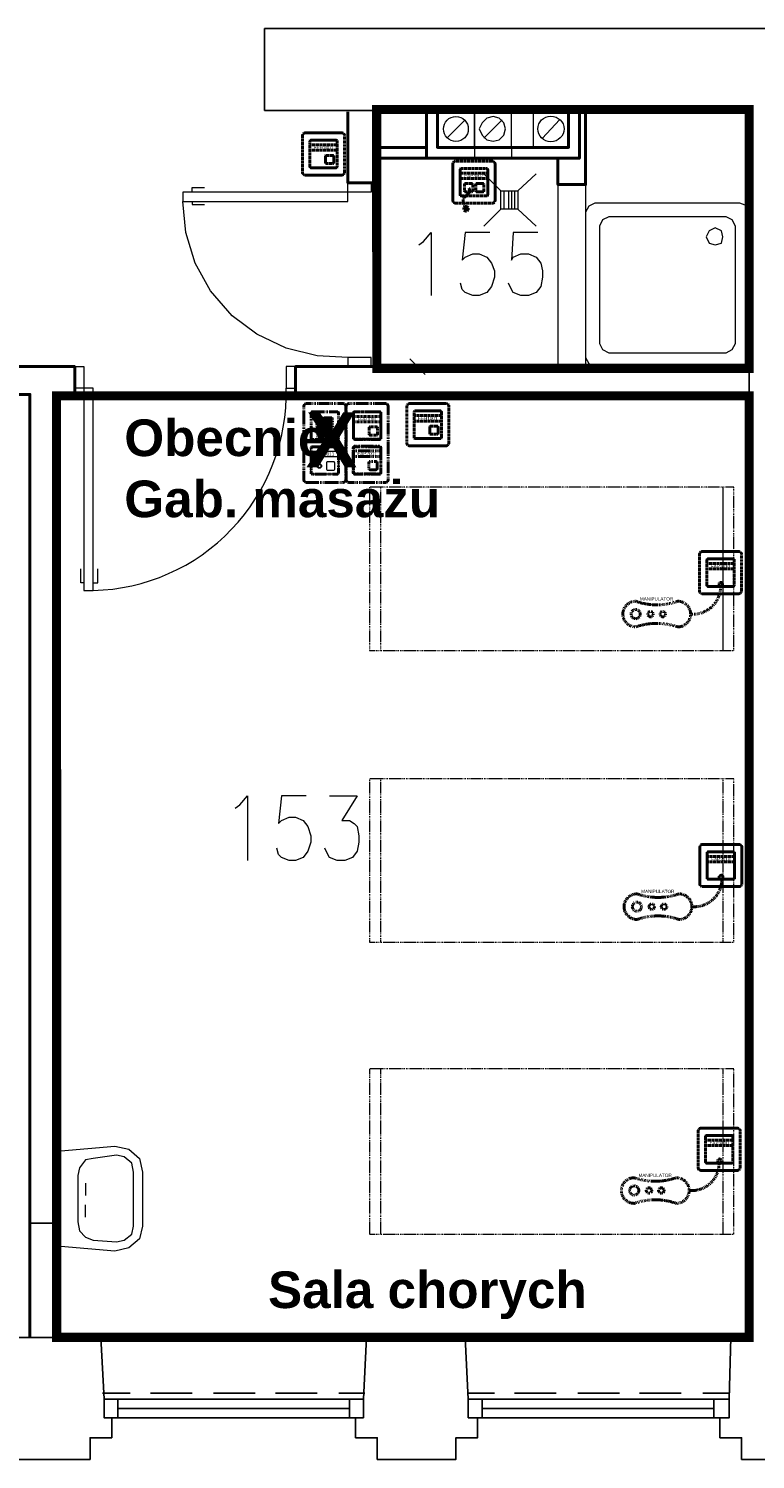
# Model space of a CAD drawing. Header units: millimetres. Extents: x 1 to 17496, y 1 to 30809.
# Tile 88 of 256: x 11693 to 12089, y 12210 to 12991. Entities that reach past the tile are written whole.
import ezdxf
from ezdxf.enums import TextEntityAlignment as Align

# ---------------------------------------------------------------- set-up
doc = ezdxf.new("R2010")
doc.units = ezdxf.units.MM
doc.linetypes.add('BORDER', pattern=[1.75, 0.5, -0.25, 0.5, -0.25, 0, -0.25])
doc.linetypes.add('CENTER', pattern=[2, 1.25, -0.25, 0.25, -0.25])
for name, color, linetype, lineweight in [('0_Przyz_do demontażu', 1, 'CENTER', 40), ('0_Przyz_FAP2001', 1, 'BORDER', 40), ('0_Przyz_FAP3002', 1, 'CENTER', 40), ('0_Przyz_FAP3010', 1, 'CENTER', 40), ('0_Przyz_FEH-1001', 1, 'CENTER', 40), ('0_Przyz_FIM1100', 1, 'BORDER', 40), ('0_Przyz_Manipulator', 1, 'BORDER', 40), ('0_Przyz_opisy pom', 255, 'CENTER', 40), ('0_Przyz_Ramka x4', 1, 'BORDER', 40), ('0_Przyz_Sala chorych', 5, 'BORDER', 40), ('0_Przyz_WC pacjenta', 30, 'CENTER', 40), ('0_Przyz_łóżko', 150, 'BORDER', 40), ('2DE_OBJ_ABB-SIGNAL', 7, 'Continuous', 18)]:
    doc.layers.add(name, color=color, linetype=linetype, lineweight=lineweight)
for name, color, linetype in [('2DE_TXTMARK', 41, 'Continuous'), ('2DE_TXTNUM', 11, 'Continuous'), ('PDF _Geometria', 7, 'Continuous')]:
    doc.layers.add(name, color=color, linetype=linetype)
doc.styles.add('arial', font='arialbd.ttf')
doc.styles.add('CP_ATTR', font='ARIAL.TTF')
doc.styles.add('CP_ELATT', font='ARIAL.TTF')

# ---------------------------------------------------------------- blocks, each defined once
blk = doc.blocks.new('2de_abb_sig_045_1psoxj')
blk.add_lwpolyline([(0, 20), (0, 0, 0.414214), (1.5, -1.5), (21.5, -1.5, 0.414214), (23, 0), (23, 20, 0.414214), (21.5, 21.5), (1.5, 21.5, 0.414214)], format="xyb", close=True)
at = {"flags": 128}
for points in [[(4, 3.1), (4, 16.9)], [(4.6, 17.5), (18.4, 17.5)], [(19, 16.9), (19, 3.1)], [(18.4, 2.5), (4.6, 2.5)]]:
    blk.add_lwpolyline(points, dxfattribs=at)
for centre, start, end in [((4.6, 16.9), 90, 180), ((18.4, 16.9), 0, 90), ((4.6, 3.1), 180, 270), ((18.4, 3.1), 270, 0)]:
    blk.add_arc(centre, 0.6, start, end)
at = {"linetype": 'Continuous', "style": 'CP_ATTR', "flags": 9}
for tag in ['NAME', 'ARTICLE', 'MARK2', 'OTHER1', 'PRODUCT-TYPE', 'ORDER-NO', 'PRODUCER', 'VOLTAGE', 'CURRENT', 'POWER', 'CHARACTER', 'IP', 'OTHER', 'LINK', 'WEIGHT', 'NUMBER', 'GROUP', 'FUNCTION', 'EL-STATUS']:
    blk.add_attdef(tag, text='', height=0.00005, dxfattribs=at).set_placement((0, 0), align=Align.MIDDLE_LEFT)
at = {"layer": '2DE_TXTMARK', "linetype": 'ByBlock', "style": 'CP_ATTR', "width": 0.8, "flags": 8}
blk.add_attdef('MARK1', text='', height=1.8, dxfattribs=at).set_placement((11.5, 27), align=Align.CENTER)
at = {"layer": '2DE_TXTNUM', "style": 'CP_ELATT', "width": 0.8}
blk.add_attdef('TAG', text='', height=2.5, dxfattribs=at).set_placement((11.5, 23), align=Align.CENTER)
blk = doc.blocks.new('2de_abb_sig_012_53oms7o')
at = {"layer": '0_Przyz_FAP3010', "color": 1}
for p, q in [((15, 5), (0, 5)), ((15, 2), (0, 2)), ((6.68, -7.5), (6.68, -5.79)), ((8.63, -7.5), (8.63, -5.79))]:
    blk.add_line(p, q, dxfattribs=at)
at = {"layer": '0_Przyz_FAP3010', "color": 1, "flags": 128}
for points in [[(0, -6.9), (0, 6.9)], [(0.6, 7.5), (14.4, 7.5)], [(15, 6.9), (15, -6.9)], [(14.4, -7.5), (0.6, -7.5)]]:
    blk.add_lwpolyline(points, dxfattribs=at)
at = {"layer": '0_Przyz_FAP3010', "color": 1}
for centre, radius, start, end in [((0.6, 6.9), 0.6, 90, 180), ((14.4, 6.9), 0.6, 0, 90), ((0.6, -6.9), 0.6, 180, 270), ((7.65, -6.54), 1.23, 37.66917, 142.33083), ((14.4, -6.9), 0.6, 270, 0)]:
    blk.add_arc(centre, radius, start, end, dxfattribs=at)
at = {"layer": '0_Przyz_FAP3010', "color": 1, "style": 'CP_ELATT', "width": 0.8}
blk.add_attdef('TAG', text='', height=2.5, dxfattribs=at).set_placement((7.5, 9), align=Align.CENTER)
at = {"layer": '0_Przyz_FAP3010', "color": 1, "linetype": 'ByBlock', "style": 'CP_ATTR', "width": 0.8, "flags": 8}
blk.add_attdef('MARK1', text='', height=1.8, dxfattribs=at).set_placement((7.5, 3.5), align=Align.MIDDLE_CENTER)
at = {"layer": '0_Przyz_FAP3010', "color": 1, "linetype": 'Continuous', "style": 'CP_ATTR', "flags": 9}
for tag in ['NAME', 'ARTICLE', 'MARK2', 'OTHER1', 'PRODUCT-TYPE', 'ORDER-NO', 'PRODUCER', 'VOLTAGE', 'CURRENT', 'POWER', 'CHARACTER', 'IP', 'OTHER', 'LINK', 'WEIGHT', 'NUMBER', 'GROUP', 'FUNCTION', 'EL-STATUS']:
    blk.add_attdef(tag, text='', height=0.00005, dxfattribs=at).set_placement((0, -6.9), align=Align.MIDDLE_LEFT)
blk = doc.blocks.new('2de_abb_sig_011_53jswgj')
blk.add_hatch(color=256).paths.add_polyline_path([(4.43, -14.56, 0.52796), (2.73, -13.39, 1.894083)])
for p, q in [((15, 5), (0, 5)), ((15, 2), (0, 2)), ((2.32, -1.2), (2.32, -4.8)), ((6.38, -0.75), (2.76, -0.75)), ((2.77, -5.25), (6.37, -5.25)), ((4.46, -6.18), (2.81, -7.85)), ((6.82, -4.8), (6.82, -1.2)), ((6.82, -4.35), (6.82, -4.35)), ((8.47, -1.2), (8.47, -4.8)), ((12.53, -0.75), (8.91, -0.75)), ((8.92, -5.25), (12.52, -5.25)), ((12.97, -4.8), (12.97, -1.2)), ((12.97, -4.35), (12.97, -4.35)), ((1.71, -10.8), (3.18, -14.56))]:
    blk.add_line(p, q)
at = {"flags": 128}
for points in [[(0, -6.9), (0, 6.9)], [(0.6, 7.5), (14.4, 7.5)], [(15, 6.9), (15, -6.9)], [(14.4, -7.5), (0.6, -7.5)]]:
    blk.add_lwpolyline(points, dxfattribs=at)
blk.add_circle((3.18, -14.56), 1.25)
for centre, radius, start, end in [((0.6, 6.9), 0.6, 90, 180), ((14.4, 6.9), 0.6, 0, 90), ((0.6, -6.9), 0.6, 180, 270), ((2.77, -1.2), 0.45, 88.75983, 180), ((2.77, -4.8), 0.45, 180, 270), ((2.77, -4.52), 2.36, 315.55137, 40.26904), ((6.37, -1.2), 0.45, 0, 91.24017), ((6.37, -4.8), 0.45, 270, 0), ((8.92, -1.2), 0.45, 88.75983, 180), ((8.92, -4.8), 0.45, 180, 270), ((12.52, -1.2), 0.45, 0, 91.24017), ((12.52, -4.8), 0.45, 270, 0), ((14.4, -6.9), 0.6, 270, 0), ((3.91, -9.94), 2.36, 117.73799, 201.32906)]:
    blk.add_arc(centre, radius, start, end)
at = {"linetype": 'Continuous', "style": 'CP_ATTR', "flags": 9}
for tag in ['NAME', 'ARTICLE', 'MARK2', 'OTHER1', 'PRODUCT-TYPE', 'ORDER-NO', 'PRODUCER', 'VOLTAGE', 'CURRENT', 'POWER', 'CHARACTER', 'IP', 'OTHER', 'LINK', 'WEIGHT', 'NUMBER', 'GROUP', 'FUNCTION', 'EL-STATUS']:
    blk.add_attdef(tag, text='', height=0.00005, dxfattribs=at).set_placement((0, -6.9), align=Align.MIDDLE_LEFT)
at = {"layer": '2DE_TXTMARK', "linetype": 'ByBlock', "style": 'CP_ATTR', "width": 0.8, "flags": 8}
blk.add_attdef('MARK1', text='', height=1.8, dxfattribs=at).set_placement((7.5, 3.5), align=Align.MIDDLE_CENTER)
at = {"layer": '2DE_TXTNUM', "style": 'CP_ELATT', "width": 0.8}
blk.add_attdef('TAG', text='', height=2.5, dxfattribs=at).set_placement((7.5, 9), align=Align.CENTER)
blk = doc.blocks.new('2de_abb_sig_001_fzxmh7f')
for p, q in [((15, 5), (0, 5)), ((15, 2), (0, 2)), ((8.57, -1.2), (8.57, -4.8)), ((12.63, -0.75), (9.01, -0.75)), ((9.02, -5.25), (12.62, -5.25)), ((13.07, -4.8), (13.07, -1.2)), ((13.07, -4.35), (13.07, -4.35))]:
    blk.add_line(p, q)
at = {"flags": 128}
for points in [[(0, -6.9), (0, 6.9)], [(0.6, 7.5), (14.4, 7.5)], [(15, 6.9), (15, -6.9)], [(14.4, -7.5), (0.6, -7.5)]]:
    blk.add_lwpolyline(points, dxfattribs=at)
for centre, radius, start, end in [((0.6, 6.9), 0.6, 90, 180), ((14.4, 6.9), 0.6, 0, 90), ((0.6, -6.9), 0.6, 180, 270), ((9.02, -1.2), 0.45, 88.75983, 180), ((9.02, -4.8), 0.45, 180, 270), ((12.62, -1.2), 0.45, 0, 91.24017), ((12.62, -4.8), 0.45, 270, 0), ((14.4, -6.9), 0.6, 270, 0)]:
    blk.add_arc(centre, radius, start, end)
at = {"linetype": 'Continuous', "style": 'CP_ATTR', "flags": 9}
for tag in ['NAME', 'ARTICLE', 'MARK2', 'OTHER1', 'PRODUCT-TYPE', 'ORDER-NO', 'PRODUCER', 'VOLTAGE', 'CURRENT', 'POWER', 'CHARACTER', 'IP', 'OTHER', 'LINK', 'WEIGHT', 'NUMBER', 'GROUP', 'FUNCTION', 'EL-STATUS']:
    blk.add_attdef(tag, text='', height=0.00005, dxfattribs=at).set_placement((0, -6.9), align=Align.MIDDLE_LEFT)
at = {"layer": '2DE_TXTMARK', "linetype": 'ByBlock', "style": 'CP_ATTR', "width": 0.8, "flags": 8}
blk.add_attdef('MARK1', text='', height=1.8, dxfattribs=at).set_placement((7.5, 3.5), align=Align.MIDDLE_CENTER)
at = {"layer": '2DE_TXTNUM', "style": 'CP_ELATT', "width": 0.8}
blk.add_attdef('TAG', text='', height=2.5, dxfattribs=at).set_placement((7.5, 9), align=Align.CENTER)
blk = doc.blocks.new('2de_abb_sig_n52_f0txfx9')
for centre, radius in [((-46.34, -15.39), 2.5), ((-38.25, -15.39), 1.5), ((-31.53, -15.39), 1.5)]:
    blk.add_circle(centre, radius)
for centre, radius, start, end in [((-15.05, -0.39), 15.06, 265.11181, 1.48602), ((-46.34, -15.39), 7, 90, 270), ((-34.83, 24.3), 34.66, 250.62217, 289.37783), ((-23.33, -15.39), 7, 270, 90), ((-34.83, -55.09), 34.66, 70.62217, 109.37783)]:
    blk.add_arc(centre, radius, start, end)
at = {"linetype": 'Continuous', "style": 'CP_ATTR', "flags": 9}
for tag in ['ARTICLE', 'NAME', 'EL-STATUS', 'FUNCTION', 'GROUP', 'NUMBER', 'WEIGHT', 'LINK', 'OTHER', 'IP', 'CHARACTER', 'POWER', 'CURRENT', 'VOLTAGE', 'PRODUCER', 'ORDER-NO', 'PRODUCT-TYPE', 'OTHER1', 'MARK2']:
    blk.add_attdef(tag, text='', height=0.00005, dxfattribs=at).set_placement((-46.34, -22.39), align=Align.MIDDLE_LEFT)
at = {"layer": '2DE_TXTMARK', "linetype": 'ByBlock', "style": 'CP_ATTR', "width": 0.8, "flags": 8}
blk.add_attdef('MARK1', text='', height=1.8, dxfattribs=at).set_placement((-34.94, -7.09), align=Align.MIDDLE_CENTER)
at = {"layer": '2DE_TXTNUM', "style": 'CP_ELATT', "width": 0.8}
blk.add_attdef('TAG', text='', height=2.5, dxfattribs=at).set_placement((-34.94, -4.09), align=Align.CENTER)
blk = doc.blocks.new('2de_abb_sig_046_18mvjo')
blk.add_lwpolyline([(0, 40), (0, 0, 0.414214), (1.5, -1.5), (21.5, -1.5, 0.414214), (23, 0), (23, 40, 0.414214), (21.5, 41.5), (1.5, 41.5, 0.414214)], format="xyb", close=True)
at = {"flags": 128}
for points in [[(4, 22.6), (4, 36.4)], [(4.6, 37), (18.4, 37)], [(19, 36.4), (19, 22.6)], [(4, 3.6), (4, 17.4)], [(18.4, 22), (4.6, 22)], [(4.6, 18), (18.4, 18)], [(19, 17.4), (19, 3.6)], [(18.4, 3), (4.6, 3)]]:
    blk.add_lwpolyline(points, dxfattribs=at)
for centre, start, end in [((4.6, 36.4), 90, 180), ((18.4, 36.4), 0, 90), ((4.6, 22.6), 180, 270), ((4.6, 17.4), 90, 180), ((18.4, 22.6), 270, 0), ((18.4, 17.4), 0, 90), ((4.6, 3.6), 180, 270), ((18.4, 3.6), 270, 0)]:
    blk.add_arc(centre, 0.6, start, end)
at = {"linetype": 'Continuous', "style": 'CP_ATTR', "flags": 9}
for tag in ['NAME', 'ARTICLE', 'MARK2', 'OTHER1', 'PRODUCT-TYPE', 'ORDER-NO', 'PRODUCER', 'VOLTAGE', 'CURRENT', 'POWER', 'CHARACTER', 'IP', 'OTHER', 'LINK', 'WEIGHT', 'NUMBER', 'GROUP', 'FUNCTION', 'EL-STATUS']:
    blk.add_attdef(tag, text='', height=0.00005, dxfattribs=at).set_placement((0, 0), align=Align.MIDDLE_LEFT)
at = {"layer": '2DE_TXTMARK', "linetype": 'ByBlock', "style": 'CP_ATTR', "width": 0.8, "flags": 8}
blk.add_attdef('MARK1', text='', height=1.8, dxfattribs=at).set_placement((11.5, 47), align=Align.CENTER)
at = {"layer": '2DE_TXTNUM', "style": 'CP_ELATT', "width": 0.8}
blk.add_attdef('TAG', text='', height=2.5, dxfattribs=at).set_placement((11.5, 43), align=Align.CENTER)
blk = doc.blocks.new('2de_abb_sig_006_fzxhx6d')
at = {"flags": 128}
for points in [[(0, -6.9), (0, 6.9)], [(0.6, 7.5), (14.4, 7.5)], [(15, 6.9), (15, -6.9)], [(14.4, -7.5), (0.6, -7.5)]]:
    blk.add_lwpolyline(points, dxfattribs=at)
for points in [[(3.45, 4.27), (11.55, 4.27)], [(11.55, 3.82), (3.45, 3.82)], [(3.45, 3.37), (11.55, 3.37)], [(11.55, 2.92), (3.45, 2.92)], [(3.45, 2.47), (11.55, 2.47)], [(11.55, 2.02), (3.45, 2.02)], [(3.45, 1.57), (11.55, 1.57)], [(11.55, 1.12), (3.45, 1.12)], [(3.45, 0.67), (11.55, 0.67)], [(11.55, 0.22), (3.45, 0.22)], [(3.45, -0.22), (11.55, -0.22)], [(11.55, -0.67), (3.45, -0.67)], [(3.45, -1.12), (11.55, -1.12)], [(11.55, -1.57), (3.45, -1.57)], [(3.45, -2.02), (11.55, -2.02)], [(11.55, -2.47), (3.45, -2.47)], [(3.45, -2.92), (11.55, -2.92)], [(11.55, -3.37), (3.45, -3.37)], [(3.45, -3.82), (11.55, -3.82)], [(11.55, -4.27), (3.45, -4.27)]]:
    blk.add_lwpolyline(points)
for centre, radius, start, end in [((0.6, 6.9), 0.6, 90, 180), ((3.45, 4.05), 0.225, 90, 270), ((3.45, 3.15), 0.225, 90, 270), ((3.45, 2.25), 0.225, 90, 270), ((3.45, 1.35), 0.225, 90, 270), ((3.45, 0.45), 0.225, 90, 270), ((11.55, 4.05), 0.225, 270, 90), ((11.55, 3.15), 0.225, 270, 90), ((11.55, 2.25), 0.225, 270, 90), ((11.55, 1.35), 0.225, 270, 90), ((11.55, 0.45), 0.225, 270, 90), ((14.4, 6.9), 0.6, 0, 90), ((0.6, -6.9), 0.6, 180, 270), ((3.45, -0.45), 0.225, 90, 270), ((3.45, -1.35), 0.225, 90, 270), ((3.45, -2.25), 0.225, 90, 270), ((3.45, -3.15), 0.225, 90, 270), ((3.45, -4.05), 0.225, 90, 270), ((11.55, -0.45), 0.225, 270, 90), ((11.55, -1.35), 0.225, 270, 90), ((11.55, -2.25), 0.225, 270, 90), ((11.55, -3.15), 0.225, 270, 90), ((11.55, -4.05), 0.225, 270, 90), ((14.4, -6.9), 0.6, 270, 0)]:
    blk.add_arc(centre, radius, start, end)
at = {"linetype": 'Continuous', "style": 'CP_ATTR', "flags": 9}
for tag in ['NAME', 'ARTICLE', 'MARK2', 'OTHER1', 'PRODUCT-TYPE', 'ORDER-NO', 'PRODUCER', 'VOLTAGE', 'CURRENT', 'POWER', 'CHARACTER', 'IP', 'OTHER', 'LINK', 'WEIGHT', 'NUMBER', 'GROUP', 'FUNCTION', 'EL-STATUS']:
    blk.add_attdef(tag, text='', height=0.00005, dxfattribs=at).set_placement((0, -6.9), align=Align.MIDDLE_LEFT)
at = {"layer": '2DE_TXTMARK', "linetype": 'ByBlock', "style": 'CP_ATTR', "width": 0.8, "flags": 8}
blk.add_attdef('MARK1', text='', height=1.8, dxfattribs=at).set_placement((7.5, -5.89), align=Align.MIDDLE_CENTER)
at = {"layer": '2DE_TXTNUM', "style": 'CP_ELATT', "width": 0.8}
blk.add_attdef('TAG', text='', height=2.5, dxfattribs=at).set_placement((7.5, 9), align=Align.CENTER)
blk = doc.blocks.new('2de_abb_sig_013_53790e7')
for p, q in [((15, 5), (0, 5)), ((15, 2), (0, 2)), ((8.47, -1.2), (8.47, -4.8)), ((12.53, -0.75), (8.91, -0.75)), ((8.92, -5.25), (12.52, -5.25)), ((12.97, -4.8), (12.97, -1.2)), ((12.97, -4.35), (12.97, -4.35))]:
    blk.add_line(p, q)
at = {"flags": 128}
for points in [[(0, -6.9), (0, 6.9)], [(0.6, 7.5), (14.4, 7.5)], [(15, 6.9), (15, -6.9)], [(14.4, -7.5), (0.6, -7.5)]]:
    blk.add_lwpolyline(points, dxfattribs=at)
at = {"ltscale": 0.2}
for centre, radius in [((4.57, -2.98), 1.25), ((4.57, -3), 0.95)]:
    blk.add_circle(centre, radius, dxfattribs=at)
for centre, radius, start, end in [((0.6, 6.9), 0.6, 90, 180), ((14.4, 6.9), 0.6, 0, 90), ((0.6, -6.9), 0.6, 180, 270), ((8.92, -1.2), 0.45, 88.75983, 180), ((8.92, -4.8), 0.45, 180, 270), ((12.52, -1.2), 0.45, 0, 91.24017), ((12.52, -4.8), 0.45, 270, 0), ((14.4, -6.9), 0.6, 270, 0)]:
    blk.add_arc(centre, radius, start, end)
at = {"linetype": 'Continuous', "style": 'CP_ATTR', "flags": 9}
for tag in ['NAME', 'ARTICLE', 'MARK2', 'OTHER1', 'PRODUCT-TYPE', 'ORDER-NO', 'PRODUCER', 'VOLTAGE', 'CURRENT', 'POWER', 'CHARACTER', 'IP', 'OTHER', 'LINK', 'WEIGHT', 'NUMBER', 'GROUP', 'FUNCTION', 'EL-STATUS']:
    blk.add_attdef(tag, text='', height=0.00005, dxfattribs=at).set_placement((0, -6.9), align=Align.MIDDLE_LEFT)
at = {"layer": '2DE_TXTMARK', "linetype": 'ByBlock', "style": 'CP_ATTR', "width": 0.8, "flags": 8}
blk.add_attdef('MARK1', text='', height=1.8, dxfattribs=at).set_placement((7.5, 3.5), align=Align.MIDDLE_CENTER)
at = {"layer": '2DE_TXTNUM', "style": 'CP_ELATT', "width": 0.8}
blk.add_attdef('TAG', text='', height=2.5, dxfattribs=at).set_placement((7.5, 9), align=Align.CENTER)
blk = doc.blocks.new('2de_abb_sig_010_fzx1zps')
for p, q in [((15, 5), (0, 5)), ((15, 2), (0, 2)), ((8.57, -1.2), (8.57, -4.8)), ((12.63, -0.75), (9.01, -0.75)), ((9.02, -5.25), (12.62, -5.25)), ((13.07, -4.8), (13.07, -1.2)), ((13.07, -4.35), (13.07, -4.35))]:
    blk.add_line(p, q)
at = {"flags": 128}
for points in [[(0, -6.9), (0, 6.9)], [(0.6, 7.5), (14.4, 7.5)], [(15, 6.9), (15, -6.9)], [(14.4, -7.5), (0.6, -7.5)]]:
    blk.add_lwpolyline(points, dxfattribs=at)
for centre, radius, start, end in [((0.6, 6.9), 0.6, 90, 180), ((14.4, 6.9), 0.6, 0, 90), ((0.6, -6.9), 0.6, 180, 270), ((9.02, -1.2), 0.45, 88.75983, 180), ((9.02, -4.8), 0.45, 180, 270), ((12.62, -1.2), 0.45, 0, 91.24017), ((12.62, -4.8), 0.45, 270, 0), ((14.4, -6.9), 0.6, 270, 0)]:
    blk.add_arc(centre, radius, start, end)
at = {"linetype": 'Continuous', "style": 'CP_ATTR', "flags": 9}
for tag in ['NAME', 'ARTICLE', 'MARK2', 'OTHER1', 'PRODUCT-TYPE', 'ORDER-NO', 'PRODUCER', 'VOLTAGE', 'CURRENT', 'POWER', 'CHARACTER', 'IP', 'OTHER', 'LINK', 'WEIGHT', 'NUMBER', 'GROUP', 'FUNCTION', 'EL-STATUS']:
    blk.add_attdef(tag, text='', height=0.00005, dxfattribs=at).set_placement((0, -6.9), align=Align.MIDDLE_LEFT)
at = {"layer": '2DE_TXTMARK', "linetype": 'ByBlock', "style": 'CP_ATTR', "width": 0.8, "flags": 8}
blk.add_attdef('MARK1', text='', height=1.8, dxfattribs=at).set_placement((7.5, 3.5), align=Align.MIDDLE_CENTER)
at = {"layer": '2DE_TXTNUM', "style": 'CP_ELATT', "width": 0.8}
blk.add_attdef('TAG', text='', height=2.5, dxfattribs=at).set_placement((7.5, 9), align=Align.CENTER)

msp = doc.modelspace()

# ---------------------------------------------------------------- linework, layer by layer
at = {"layer": '0_Przyz_Sala chorych', "ltscale": 500, "const_width": 5}
msp.add_lwpolyline([(11708.1, 12790.5), (12086.05, 12790.5), (12086.05, 12276.75), (11708.15, 12276.75)], close=True, dxfattribs=at)
at = {"layer": '0_Przyz_WC pacjenta', "ltscale": 500, "const_width": 5}
msp.add_lwpolyline([(11882.79, 12946.72), (12086.06, 12946.72), (12086.06, 12805.51), (11882.84, 12805.51)], close=True, dxfattribs=at)
at = {"layer": '0_Przyz_łóżko', "lineweight": 18}
for points in [[(12077.65, 12651.46), (12077.65, 12740.73), (11878.88, 12740.73), (11878.88, 12651.46)], [(12077.65, 12492.28), (12077.65, 12581.55), (11878.88, 12581.55), (11878.88, 12492.28)], [(12077.65, 12333.1), (12077.65, 12423.22), (11878.88, 12423.22), (11878.88, 12333.1)]]:
    msp.add_lwpolyline(points, close=True, dxfattribs=at)
for points in [[(11884.78, 12740.73), (11884.78, 12651.46)], [(11884.78, 12581.55), (11884.78, 12492.28)], [(12071.75, 12581.55), (12071.75, 12492.28)], [(11884.78, 12423.22), (11884.78, 12333.1)], [(12071.75, 12423.22), (12071.75, 12333.1)]]:
    msp.add_lwpolyline(points, dxfattribs=at)
at = {"layer": 'PDF _Geometria', "lineweight": 25}
for points in [[(12275.57, 12276.67), (12129.87, 12276.67), (12131.55, 12242.98), (12131.55, 12232.87), (12136.6, 12232.87), (12136.6, 12221.92), (12124.81, 12221.92), (12124.81, 12210.13), (12102.92, 12210.13), (12081.86, 12210.13), (12081.86, 12221.92), (12070.07, 12221.92), (12070.07, 12232.87), (12075.12, 12232.87), (12075.12, 12242.98), (12075.96, 12276.67), (12086.07, 12276.67), (12086.07, 12946.24), (11883.94, 12946.24), (11821.61, 12946.24), (11821.61, 12990.87), (11987.53, 12990.87)], [(11991.74, 12990.87), (11987.53, 12990.87), (12372.43, 12990.87), (12372.43, 12946.24), (12130.71, 12946.24), (12130.71, 12276.67)], [(11732.34, 12276.67), (11734.02, 12242.98), (11734.02, 12232.87), (11738.23, 12232.87), (11738.23, 12221.92), (11726.44, 12221.92), (11726.44, 12210.13), (11705.39, 12210.13), (11684.33, 12210.13), (11684.33, 12221.92), (11671.7, 12221.92), (11671.7, 12232.87), (11676.75, 12232.87), (11676.75, 12242.98), (11678.43, 12276.67), (11732.34, 12276.67), (11877.2, 12276.67)], [(11931.1, 12276.67), (11932.79, 12242.98), (11932.79, 12232.87), (11937.84, 12232.87), (11937.84, 12221.92), (11926.05, 12221.92), (11926.05, 12210.13), (11904.15, 12210.13), (11883.1, 12210.13), (11883.1, 12221.92), (11871.3, 12221.92), (11871.3, 12232.87), (11875.52, 12232.87), (11875.52, 12242.98), (11877.2, 12276.67), (11931.1, 12276.67), (12075.96, 12276.67)], [(11733.18, 12246.35), (11748.34, 12246.35)], [(11734.02, 12242.98), (11875.52, 12242.98)], [(11741.6, 12232.87), (11741.6, 12242.98)], [(11759.29, 12246.35), (11782.03, 12246.35)], [(11793.82, 12246.35), (11816.56, 12246.35)], [(11827.51, 12246.35), (11850.25, 12246.35)], [(11862.04, 12246.35), (11876.36, 12246.35)], [(11867.94, 12232.87), (11867.94, 12242.98)], [(11932.79, 12246.35), (11947.1, 12246.35)], [(11932.79, 12242.98), (12075.12, 12242.98)], [(11940.37, 12232.87), (11940.37, 12242.98)], [(11958.05, 12246.35), (11980.79, 12246.35)], [(11992.58, 12246.35), (12015.32, 12246.35)], [(12026.27, 12246.35), (12049.01, 12246.35)], [(12060.8, 12246.35), (12075.12, 12246.35)], [(12066.7, 12232.87), (12066.7, 12242.98)], [(11741.6, 12237.93), (11867.94, 12237.93)], [(11940.37, 12237.93), (12066.7, 12237.93)], [(11734.02, 12232.87), (11875.52, 12232.87)], [(11932.79, 12232.87), (12075.12, 12232.87)]]:
    msp.add_lwpolyline(points, dxfattribs=at)
at = {"layer": 'PDF _Geometria', "lineweight": 40}
for points in [[(11867.09, 12945.39), (11867.09, 12906.65), (11882.25, 12906.65), (11882.25, 12945.39)], [(11910.05, 12946.24), (11910.05, 12920.13), (11993.43, 12920.13), (11993.43, 12946.24)], [(11915.94, 12946.24), (11915.94, 12926.02), (11987.53, 12926.02), (11987.53, 12946.24)], [(11996.8, 12946.24), (11996.8, 12905.81), (11981.64, 12905.81), (11981.64, 12920.13)], [(11910.05, 12926.02), (11882.25, 12926.02)], [(11910.05, 12920.13), (11882.25, 12920.13)], [(11707.91, 12276.67), (11707.91, 12791.27), (11718.02, 12791.27), (11718.02, 12806.43), (11683.49, 12806.43), (11683.49, 12791.27), (11693.59, 12791.27), (11693.59, 12276.67)], [(12086.07, 12791.27), (11838.46, 12791.27), (11838.46, 12806.43), (12086.07, 12806.43)]]:
    msp.add_lwpolyline(points, dxfattribs=at)
at = {"layer": 'PDF _Geometria', "lineweight": 18}
for points in [[(11936.16, 12926.02), (11936.16, 12946.24), (11915.94, 12946.24), (11915.94, 12926.02)], [(11956.37, 12926.02), (11956.37, 12946.24), (11936.16, 12946.24), (11936.16, 12926.02)], [(11987.53, 12926.02), (11987.53, 12946.24), (11968.16, 12946.24), (11968.16, 12926.02)], [(11953, 12936.13), (11952.16, 12939.5), (11949.63, 12942.03), (11946.26, 12942.87), (11942.89, 12942.03), (11940.37, 12939.5), (11938.68, 12936.13), (11940.37, 12932.76), (11942.89, 12930.23), (11946.26, 12929.39), (11949.63, 12930.23), (11952.16, 12932.76)], [(11776.98, 12896.55), (11867.09, 12896.55), (11867.09, 12906.65), (11879.73, 12906.65), (11879.73, 12901.6), (11776.98, 12901.6)], [(12086.07, 12811.48), (12086.07, 12890.65), (12085.23, 12894.02), (12081.02, 12895.7), (12001.85, 12895.7), (11998.48, 12894.02), (11996.8, 12890.65), (11996.8, 12811.48), (11998.48, 12808.11), (12001.85, 12806.43), (12081.02, 12806.43), (12085.23, 12808.11)], [(12078.49, 12819.06), (12078.49, 12883.07), (12076.81, 12886.44), (12073.44, 12888.12), (12009.43, 12888.12), (12006.06, 12886.44), (12004.38, 12883.07), (12004.38, 12819.06), (12006.06, 12815.69), (12009.43, 12814.01), (12073.44, 12814.01), (12076.81, 12815.69)], [(12062.49, 12877.17), (12064.17, 12873.81), (12067.54, 12872.96), (12070.91, 12873.81), (12071.75, 12877.17), (12070.91, 12880.54), (12067.54, 12882.23), (12064.17, 12880.54)], [(11728.13, 12684.3), (11728.13, 12794.64), (11718.02, 12794.64), (11718.02, 12806.43), (11723.07, 12806.43), (11723.07, 12684.3)], [(11838.46, 12794.64), (11838.46, 12806.43), (11833.4, 12806.43), (11833.4, 12794.64)], [(11879.73, 12806.43), (11879.73, 12811.48), (11867.09, 12811.48), (11867.09, 12806.43)], [(11693.59, 12675.04), (11693.59, 12657.35)], [(11707.91, 12657.35), (11707.91, 12675.04)], [(12086.07, 12675.04), (12086.07, 12657.35)], [(11710.44, 12378.58), (11739.92, 12381.1), (11747.5, 12379.42), (11753.39, 12374.37), (11755.08, 12366.79), (11755.08, 12337.31), (11753.39, 12330.57), (11747.5, 12325.52), (11739.92, 12323.83), (11710.44, 12326.36)], [(11719.7, 12365.1), (11719.7, 12339.84), (11720.55, 12334.78), (11723.92, 12331.41), (11728.13, 12329.73), (11740.76, 12328.89), (11744.97, 12329.73), (11749.18, 12333.1), (11750.02, 12337.31), (11750.02, 12366.79), (11749.18, 12371.84), (11744.97, 12375.21), (11740.76, 12376.05), (11728.13, 12374.37), (11723.92, 12373.52), (11720.55, 12369.31)], [(11693.59, 12348.26), (11693.59, 12329.73)], [(11707.91, 12329.73), (11707.91, 12348.26)], [(12086.07, 12329.73), (12086.07, 12348.26)]]:
    msp.add_lwpolyline(points, close=True, dxfattribs=at)
for points in [[(11921, 12931.08), (11931.1, 12941.18)], [(11941.21, 12931.08), (11951.32, 12941.18)], [(11973.21, 12931.08), (11982.48, 12941.18)], [(11936.16, 12926.02), (11936.16, 12920.13)], [(11956.37, 12926.02), (11956.37, 12920.13)], [(11895.73, 12920.13), (11914.26, 12920.13)], [(11941.21, 12911.71), (11950.47, 12902.44)], [(11969.84, 12911.71), (11959.74, 12902.44)], [(11981.64, 12905.81), (11981.64, 12806.43)], [(11996.8, 12905.81), (11996.8, 12806.43)], [(11782.03, 12901.6), (11782.03, 12904.13), (11788.77, 12904.13)], [(11950.47, 12892.33), (11950.47, 12902.44), (11959.74, 12902.44), (11959.74, 12892.33), (11950.47, 12892.33), (11941.21, 12883.07)], [(11952.16, 12902.44), (11952.16, 12892.33)], [(11954.68, 12902.44), (11954.68, 12892.33)], [(11956.37, 12902.44), (11956.37, 12892.33)], [(11958.05, 12902.44), (11958.05, 12892.33)], [(11867.09, 12811.48), (11850.25, 12812.32), (11833.4, 12816.53), (11817.4, 12824.11), (11803.93, 12834.22), (11792.14, 12847.7), (11783.71, 12862.86), (11778.66, 12879.7), (11776.98, 12896.55)], [(11782.03, 12896.55), (11782.03, 12894.86), (11788.77, 12894.86)], [(11959.74, 12892.33), (11969.84, 12883.07)], [(11905.84, 12872.96), (11908.36, 12874.65), (11912.57, 12879.7), (11912.57, 12845.17)], [(11944.58, 12879.7), (11931.1, 12879.7), (11929.42, 12864.54), (11931.1, 12866.23), (11935.31, 12867.91), (11938.68, 12867.91), (11942.89, 12866.23), (11945.42, 12862.86), (11947.1, 12858.65), (11947.1, 12855.28), (11945.42, 12850.22), (11942.89, 12846.85), (11938.68, 12845.17), (11935.31, 12845.17), (11931.1, 12846.85), (11929.42, 12848.54), (11928.58, 12851.91)], [(11970.69, 12879.7), (11957.21, 12879.7), (11956.37, 12864.54), (11957.21, 12866.23), (11961.42, 12867.91), (11965.63, 12867.91), (11969.84, 12866.23), (11972.37, 12862.86), (11973.21, 12858.65), (11973.21, 12855.28), (11972.37, 12850.22), (11969.84, 12846.85), (11965.63, 12845.17), (11961.42, 12845.17), (11957.21, 12846.85), (11956.37, 12848.54), (11954.68, 12851.91)], [(11895.73, 12806.43), (11914.26, 12806.43)], [(11900.78, 12810.64), (11909.2, 12802.22)], [(12071.75, 12740.73), (12071.75, 12651.46)], [(11723.07, 12688.52), (11721.39, 12688.52), (11721.39, 12696.1)], [(11728.13, 12688.52), (11730.65, 12688.52), (11730.65, 12696.1)], [(12086.07, 12587.45), (12086.07, 12605.98)], [(11805.61, 12565.55), (11808.14, 12567.24), (11812.35, 12572.29), (11812.35, 12536.92)], [(11844.35, 12572.29), (11830.88, 12572.29), (11829.19, 12557.13), (11830.88, 12558.81), (11835.09, 12560.5), (11838.46, 12560.5), (11842.67, 12558.81), (11845.2, 12555.44), (11846.88, 12550.39), (11846.88, 12547.02), (11845.2, 12541.97), (11842.67, 12538.6), (11838.46, 12536.92), (11835.09, 12536.92), (11830.88, 12538.6), (11829.19, 12540.28), (11828.35, 12543.65)], [(11856.99, 12572.29), (11872.15, 12572.29), (11863.72, 12558.81), (11867.94, 12558.81), (11870.46, 12557.13), (11872.15, 12555.44), (11872.99, 12550.39), (11872.99, 12547.02), (11872.15, 12541.97), (11869.62, 12538.6), (11865.41, 12536.92), (11861.2, 12536.92), (11856.99, 12538.6), (11856.14, 12540.28), (11854.46, 12543.65)], [(11723.92, 12360.89), (11723.92, 12354.15)], [(11723.92, 12342.36), (11723.92, 12349.1)], [(11693.59, 12338.99), (11707.91, 12338.99), (11693.59, 12338.99)]]:
    msp.add_lwpolyline(points, dxfattribs=at)
msp.add_circle((11926.01, 12936.13), 6.77, dxfattribs=at)
msp.add_arc((11725.66, 12792.05), 107.78, 271.31271, 1.37254, dxfattribs=at)
msp.add_ellipse((11977.85, 12936.13), major_axis=(-7.16, 0), ratio=0.970725, start_param=3.141593, end_param=9.424778, dxfattribs=at)

# ---------------------------------------------------------------- block references
at = {"layer": '0_Przyz_FAP2001', "lineweight": -3}
msp.add_blockref('2de_abb_sig_010_fzx1zps', (11869.99, 12755.44), dxfattribs=at).add_auto_attribs({'MARK1': 'FAP2001'})
at = {"layer": '0_Przyz_FAP3002', "lineweight": -3}
msp.add_blockref('2de_abb_sig_045_1psoxj', (11924.35, 12897.08), dxfattribs=at)
msp.add_blockref('2de_abb_sig_011_53jswgj', (11928.35, 12907.08), dxfattribs=at).add_auto_attribs({'MARK1': 'FAP3002'})
at = {"layer": '0_Przyz_FAP3010', "lineweight": -3}
for p in [(12058.89, 12684.02), (12059.06, 12524.2), (12058.17, 12369.35)]:
    msp.add_blockref('2de_abb_sig_045_1psoxj', p, dxfattribs=at)
ref = msp.add_blockref('2de_abb_sig_012_53oms7o', (12062.89, 12694.02), dxfattribs=at)
ref.add_attrib('MARK1', 'FAP3010', dxfattribs={"layer": '2DE_TXTMARK', "linetype": 'ByBlock', "height": 1.8, "style": 'CP_ATTR', "width": 0.8, "flags": 8}).set_placement((12070.39, 12697.52), align=Align.MIDDLE_CENTER)
ref = msp.add_blockref('2de_abb_sig_012_53oms7o', (12063.06, 12534.2), dxfattribs=at)
ref.add_attrib('MARK1', 'FAP3010', dxfattribs={"layer": '2DE_TXTMARK', "linetype": 'ByBlock', "height": 1.8, "style": 'CP_ATTR', "width": 0.8, "flags": 8}).set_placement((12070.56, 12537.7), align=Align.MIDDLE_CENTER)
ref = msp.add_blockref('2de_abb_sig_012_53oms7o', (12062.17, 12379.36), dxfattribs=at)
ref.add_attrib('MARK1', 'FAP3010', dxfattribs={"layer": '2DE_TXTMARK', "linetype": 'ByBlock', "height": 1.8, "style": 'CP_ATTR', "width": 0.8, "flags": 8}).set_placement((12069.67, 12382.86), align=Align.MIDDLE_CENTER)
at = {"layer": '0_Przyz_FEH-1001', "lineweight": -3}
for p in [(11842.28, 12912.47), (11899.18, 12764.74)]:
    msp.add_blockref('2de_abb_sig_045_1psoxj', p, dxfattribs=at)
for p in [(11846.28, 12922.47), (11870.13, 12774.3), (11903.18, 12774.74)]:
    msp.add_blockref('2de_abb_sig_001_fzxmh7f', p, dxfattribs=at).add_auto_attribs({'MARK1': 'FEH1001'})
at = {"layer": '0_Przyz_FIM1100', "lineweight": -3}
msp.add_blockref('2de_abb_sig_006_fzxhx6d', (11846.95, 12774.25), dxfattribs=at).add_auto_attribs({'MARK1': 'FIM1100'})
at = {"layer": '0_Przyz_Manipulator', "lineweight": -3}
for p in [(12070.43, 12686.78), (12071.11, 12527.13), (12069.63, 12372.23)]:
    msp.add_blockref('2de_abb_sig_n52_f0txfx9', p, dxfattribs=at).add_auto_attribs({'MARK1': 'MANIPULATOR'})
at = {"layer": '0_Przyz_Ramka x4', "linetype": 'Continuous', "lineweight": 0}
for p in [(11842.96, 12744.75), (11866.11, 12744.75)]:
    msp.add_blockref('2de_abb_sig_046_18mvjo', p, dxfattribs=at)
at = {"layer": '2DE_OBJ_ABB-SIGNAL', "lineweight": -3}
msp.add_blockref('2de_abb_sig_013_53790e7', (11846.89, 12755.19), dxfattribs=at).add_auto_attribs({'MARK1': 'FAP3011'})

# ---------------------------------------------------------------- texts
at = {"layer": '0_Przyz_do demontażu', "linetype": 'ByBlock', "lineweight": 30, "insert": (11844.13, 12781.53), "char_height": 30, "width": 9.5107, "attachment_point": 1, "style": 'arial'}
msp.add_mtext('X', dxfattribs=at)
at = {"layer": '0_Przyz_opisy pom', "color": 7, "insert": (11745.08, 12777.6), "char_height": 20, "width": 295.8091, "attachment_point": 1, "style": 'arial'}
msp.add_mtext('Obecnie \\PGab. masażu', dxfattribs=at)
at = {"layer": '0_Przyz_Sala chorych', "insert": (11823.49, 12312.7), "char_height": 20, "width": 187.7677, "attachment_point": 1, "style": 'arial'}
msp.add_mtext('Sala chorych', dxfattribs=at)

doc.saveas('drawing.dxf')
